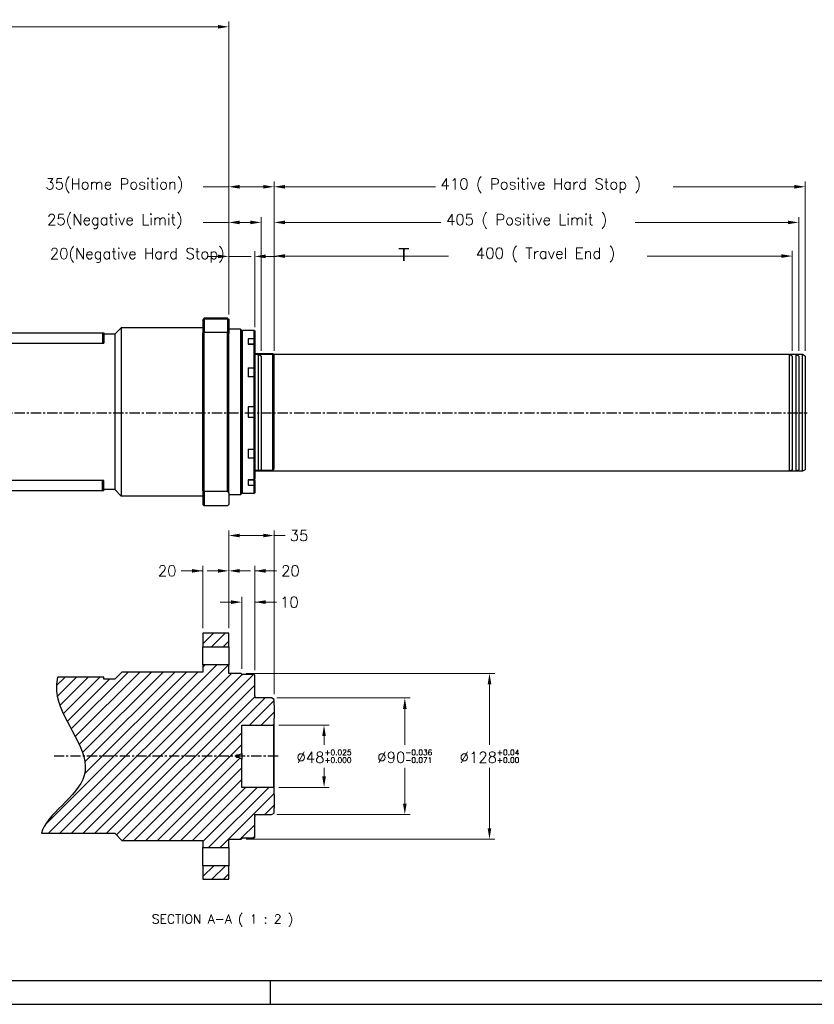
# Model space of a CAD drawing. Extents: x 52767 to 54452, y 14094 to 15292.
# Tile 2 of 8: x 53415 to 54028, y 14104 to 14864. Entities that reach past the tile are written whole.
import ezdxf

# ---------------------------------------------------------------- set-up
doc = ezdxf.new("R2010")
doc.units = 0
doc.header["$LTSCALE"] = 25.4
doc.linetypes.add('CENTER', pattern=[2, 1.25, -0.25, 0.25, -0.25])
doc.linetypes.add('DASHEDBIDOT', pattern=[12.4, 3, -3, 0.2, -3, 0.2, -3])
doc.layers.get('0').update_dxf_attribs({"linetype": 'CONTINUOUS'})
doc.layers.get('Defpoints').update_dxf_attribs({"linetype": 'CONTINUOUS'})
doc.layers.add('ATA-CENTER', color=133, linetype='CENTER')
doc.layers.add('ATA-HATCH', color=252, linetype='CONTINUOUS')
for name, color, linetype, lineweight in [('ATA-DIM', 252, 'CONTINUOUS', 25), ('ATA-SECTION', 3, 'CONTINUOUS', 35), ('ATA-TEXT', 7, 'CONTINUOUS', 25), ('Layer0000', 7, 'CONTINUOUS', 25)]:
    doc.layers.add(name, color=color, linetype=linetype, lineweight=lineweight)
doc.styles.get("Standard").update_dxf_attribs({"font": 'simplex.shx'})
doc.styles.add('주 문자 (ISO)', font='arial.ttf')
doc.dimstyles.new('ata_A1', dxfattribs={"dimtxt": 4.2, "dimasz": 4.2, "dimexe": 2, "dimexo": 2, "dimgap": 2, "dimtad": 0, "dimtih": 1, "dimtoh": 1, "dimdec": 6, "dimdsep": 46, "dimtxsty": 'Standard', "dimcen": 0, "dimclrd": 252, "dimclre": 252, "dimclrt": 4, "dimadec": 6, "dimazin": 2, "dimtfac": 1, "dimtdec": 6, "dimtofl": 0, "dimtmove": 0, "dimatfit": 3, "dimfxl": 0, "dimtolj": 1, "dimtzin": 0, "dimlwd": 0, "dimlwe": 0, "dimarcsym": 0})

# ---------------------------------------------------------------- blocks, each defined once
blk = doc.blocks.new('*D12652')
at = {"layer": 'ATA-DIM', "color": 252, "lineweight": 0}
for p, q in [((53567.71, 14681.25), (53559.31, 14681.25)), ((53576.11, 14636.4), (53576.11, 14685.25)), ((53576.11, 14681.25), (53593.29, 14681.25)), ((53596.11, 14626.74), (53596.11, 14685.25)), ((53604.51, 14681.25), (53612.91, 14681.25))]:
    blk.add_line(p, q, dxfattribs=at)
at = {"layer": 'ATA-DIM', "color": 252}
for points in [[(53567.71, 14679.85), (53567.71, 14682.65), (53576.11, 14681.25)], [(53604.51, 14682.65), (53604.51, 14679.85), (53596.11, 14681.25)]]:
    blk.add_solid(points, dxfattribs=at)
at = {"layer": 'Defpoints', "color": 0}
for p in [(53596.11, 14681.25), (53576.11, 14632.4), (53596.11, 14622.74)]:
    blk.add_point(p, dxfattribs=at)
at = {"layer": 'ATA-DIM', "color": 4, "insert": (53437.92, 14687.64), "char_height": 8.4, "attachment_point": 1}
blk.add_mtext('\\A1;20(Negative Hard Stop)', dxfattribs=at)
blk = doc.blocks.new('*D12659')
at = {"layer": 'ATA-DIM', "color": 252, "lineweight": 0}
for p, q in [((53556.11, 14438.45), (53539.31, 14438.45)), ((53547.71, 14438.45), (53539.31, 14438.45)), ((53556.11, 14394.32), (53556.11, 14442.45)), ((53576.11, 14394.32), (53576.11, 14442.45)), ((53584.51, 14438.45), (53592.91, 14438.45))]:
    blk.add_line(p, q, dxfattribs=at)
at = {"layer": 'ATA-DIM', "color": 252}
for points in [[(53547.71, 14437.05), (53547.71, 14439.85), (53556.11, 14438.45)], [(53584.51, 14439.85), (53584.51, 14437.05), (53576.11, 14438.45)]]:
    blk.add_solid(points, dxfattribs=at)
at = {"layer": 'Defpoints', "color": 0}
for p in [(53576.11, 14438.45), (53556.11, 14390.32), (53576.11, 14390.32)]:
    blk.add_point(p, dxfattribs=at)
at = {"layer": 'ATA-DIM', "color": 4, "insert": (53528.51, 14438.45), "char_height": 8.4, "attachment_point": 5}
blk.add_mtext('20', dxfattribs=at)
blk = doc.blocks.new('*D12651')
at = {"layer": 'ATA-DIM', "color": 252, "lineweight": 0}
for p, q in [((53576.11, 14636.4), (53576.11, 14711.48)), ((53601.11, 14608.25), (53601.11, 14711.48)), ((53576.11, 14707.48), (53556.24, 14707.48)), ((53584.51, 14707.48), (53592.71, 14707.48))]:
    blk.add_line(p, q, dxfattribs=at)
at = {"layer": 'ATA-DIM', "color": 252}
for points in [[(53584.51, 14708.88), (53584.51, 14706.08), (53576.11, 14707.48)], [(53592.71, 14706.08), (53592.71, 14708.88), (53601.11, 14707.48)]]:
    blk.add_solid(points, dxfattribs=at)
at = {"layer": 'Defpoints', "color": 0}
for p in [(53601.11, 14707.48), (53576.11, 14632.4), (53601.11, 14604.25)]:
    blk.add_point(p, dxfattribs=at)
at = {"layer": 'ATA-DIM', "color": 4, "insert": (53435.82, 14713.86), "char_height": 8.4, "attachment_point": 1}
blk.add_mtext('\\A1;25(Negative Limit)', dxfattribs=at)
blk = doc.blocks.new('*D12650')
at = {"layer": 'ATA-DIM', "color": 252, "lineweight": 0}
for p, q in [((53576.11, 14735.01), (53556.24, 14735.01)), ((53576.11, 14636.4), (53576.11, 14739.01)), ((53584.51, 14735.01), (53602.71, 14735.01)), ((53611.11, 14608.25), (53611.11, 14739.01))]:
    blk.add_line(p, q, dxfattribs=at)
at = {"layer": 'ATA-DIM', "color": 252}
for points in [[(53584.51, 14736.41), (53584.51, 14733.61), (53576.11, 14735.01)], [(53602.71, 14733.61), (53602.71, 14736.41), (53611.11, 14735.01)]]:
    blk.add_solid(points, dxfattribs=at)
at = {"layer": 'Defpoints', "color": 0}
for p in [(53611.11, 14735.01), (53576.11, 14632.4), (53611.11, 14604.25)]:
    blk.add_point(p, dxfattribs=at)
at = {"layer": 'ATA-DIM', "color": 4, "insert": (53434.48, 14741.39), "char_height": 8.4, "attachment_point": 1}
blk.add_mtext('\\A1;35(Home Position)', dxfattribs=at)
blk = doc.blocks.new('*D12664')
at = {"layer": 'ATA-DIM', "color": 252, "lineweight": 0}
for p, q in [((53567.71, 14438.45), (53559.31, 14438.45)), ((53576.11, 14394.32), (53576.11, 14442.45)), ((53596.11, 14361.82), (53596.11, 14442.45)), ((53596.11, 14438.45), (53612.91, 14438.45)), ((53604.51, 14438.45), (53612.91, 14438.45))]:
    blk.add_line(p, q, dxfattribs=at)
at = {"layer": 'ATA-DIM', "color": 252}
for points in [[(53567.71, 14437.05), (53567.71, 14439.85), (53576.11, 14438.45)], [(53604.51, 14439.85), (53604.51, 14437.05), (53596.11, 14438.45)]]:
    blk.add_solid(points, dxfattribs=at)
at = {"layer": 'Defpoints', "color": 0}
for p in [(53576.11, 14438.45), (53576.11, 14390.32), (53596.11, 14357.82)]:
    blk.add_point(p, dxfattribs=at)
at = {"layer": 'ATA-DIM', "color": 4, "insert": (53623.71, 14438.45), "char_height": 8.4, "attachment_point": 5}
blk.add_mtext('20', dxfattribs=at)
blk = doc.blocks.new('*D12663')
at = {"layer": 'ATA-DIM', "color": 252, "lineweight": 0}
for p, q in [((53611.11, 14608.25), (53611.11, 14685.52)), ((53619.51, 14681.52), (53745.6, 14681.52)), ((54002.71, 14681.52), (53899.09, 14681.52)), ((54011.11, 14608.25), (54011.11, 14685.52))]:
    blk.add_line(p, q, dxfattribs=at)
at = {"layer": 'ATA-DIM', "color": 252}
for points in [[(53619.51, 14682.92), (53619.51, 14680.12), (53611.11, 14681.52)], [(54002.71, 14680.12), (54002.71, 14682.92), (54011.11, 14681.52)]]:
    blk.add_solid(points, dxfattribs=at)
at = {"layer": 'Defpoints', "color": 0}
for p in [(54011.11, 14681.52), (53611.11, 14604.25), (54011.11, 14604.25)]:
    blk.add_point(p, dxfattribs=at)
at = {"layer": 'ATA-DIM', "color": 4, "insert": (53749.6, 14687.9), "char_height": 8.4, "attachment_point": 1}
blk.add_mtext('\\A1;   400 ( Travel End )', dxfattribs=at)
blk = doc.blocks.new('*D12662')
at = {"layer": 'ATA-DIM', "color": 252, "lineweight": 0}
for p, q in [((53611.11, 14608.25), (53611.11, 14711.48)), ((54016.11, 14608.25), (54016.11, 14711.48)), ((53619.51, 14707.48), (53739.78, 14707.48)), ((54007.71, 14707.48), (53889.91, 14707.48))]:
    blk.add_line(p, q, dxfattribs=at)
at = {"layer": 'ATA-DIM', "color": 252}
for points in [[(53619.51, 14708.88), (53619.51, 14706.08), (53611.11, 14707.48)], [(54007.71, 14706.08), (54007.71, 14708.88), (54016.11, 14707.48)]]:
    blk.add_solid(points, dxfattribs=at)
at = {"layer": 'Defpoints', "color": 0}
for p in [(54016.11, 14707.48), (53611.11, 14604.25), (54016.11, 14604.25)]:
    blk.add_point(p, dxfattribs=at)
at = {"layer": 'ATA-DIM', "color": 4, "insert": (53743.78, 14713.86), "char_height": 8.4, "attachment_point": 1}
blk.add_mtext('\\A1;405 ( Positive Limit )', dxfattribs=at)
blk = doc.blocks.new('*D12661')
at = {"layer": 'ATA-DIM', "color": 252, "lineweight": 0}
for p, q in [((53611.11, 14608.25), (53611.11, 14739.01)), ((53619.51, 14735.01), (53735.61, 14735.01)), ((54012.71, 14735.01), (53919.08, 14735.01)), ((54021.11, 14608.25), (54021.11, 14739.01))]:
    blk.add_line(p, q, dxfattribs=at)
at = {"layer": 'ATA-DIM', "color": 252}
for points in [[(53619.51, 14736.41), (53619.51, 14733.61), (53611.11, 14735.01)], [(54012.71, 14733.61), (54012.71, 14736.41), (54021.11, 14735.01)]]:
    blk.add_solid(points, dxfattribs=at)
at = {"layer": 'Defpoints', "color": 0}
for p in [(54021.11, 14735.01), (53611.11, 14604.25), (54021.11, 14604.25)]:
    blk.add_point(p, dxfattribs=at)
at = {"layer": 'ATA-DIM', "color": 4, "insert": (53739.61, 14741.39), "char_height": 8.4, "attachment_point": 1}
blk.add_mtext('\\A1;410 ( Positive Hard Stop )', dxfattribs=at)
blk = doc.blocks.new('*D12660')
at = {"layer": 'ATA-DIM', "color": 252, "lineweight": 0}
for p, q in [((53577.71, 14414.32), (53569.31, 14414.32)), ((53586.11, 14362.82), (53586.11, 14418.32)), ((53596.11, 14361.82), (53596.11, 14418.32)), ((53596.11, 14414.32), (53612.91, 14414.32)), ((53604.51, 14414.32), (53612.91, 14414.32))]:
    blk.add_line(p, q, dxfattribs=at)
at = {"layer": 'ATA-DIM', "color": 252}
for points in [[(53577.71, 14412.92), (53577.71, 14415.72), (53586.11, 14414.32)], [(53604.51, 14415.72), (53604.51, 14412.92), (53596.11, 14414.32)]]:
    blk.add_solid(points, dxfattribs=at)
at = {"layer": 'Defpoints', "color": 0}
for p in [(53586.11, 14414.32), (53586.11, 14358.82), (53596.11, 14357.82)]:
    blk.add_point(p, dxfattribs=at)
at = {"layer": 'ATA-DIM', "color": 4, "insert": (53622.92, 14414.32), "char_height": 8.4, "attachment_point": 5}
blk.add_mtext('10', dxfattribs=at)
blk = doc.blocks.new('*D12654')
at = {"layer": 'ATA-DIM', "color": 252, "lineweight": 0}
for p, q in [((53613.11, 14340.32), (53716, 14340.32)), ((53712, 14331.92), (53712, 14304.22)), ((53712, 14258.72), (53712, 14286.42)), ((53613.11, 14250.32), (53716, 14250.32))]:
    blk.add_line(p, q, dxfattribs=at)
at = {"layer": 'ATA-DIM', "color": 252}
for points in [[(53713.4, 14331.92), (53710.6, 14331.92), (53712, 14340.32)], [(53710.6, 14258.72), (53713.4, 14258.72), (53712, 14250.32)]]:
    blk.add_solid(points, dxfattribs=at)
at = {"layer": 'Defpoints', "color": 0}
for p in [(53609.11, 14340.32), (53609.11, 14250.32), (53712, 14250.32)]:
    blk.add_point(p, dxfattribs=at)
at = {"layer": 'ATA-DIM', "color": 4, "insert": (53712, 14295.32), "char_height": 8.4, "attachment_point": 5}
blk.add_mtext('%%C90{\\H0.5x;\\S-0.036^ -0.071;}', dxfattribs=at)
blk = doc.blocks.new('*D12653')
at = {"layer": 'ATA-DIM', "color": 252, "lineweight": 0}
for p, q in [((53614.61, 14319.32), (53653.63, 14319.32)), ((53649.63, 14310.92), (53649.63, 14304.22)), ((53649.63, 14279.72), (53649.63, 14286.42)), ((53614.61, 14271.32), (53653.63, 14271.32))]:
    blk.add_line(p, q, dxfattribs=at)
at = {"layer": 'ATA-DIM', "color": 252}
for points in [[(53651.03, 14310.92), (53648.23, 14310.92), (53649.63, 14319.32)], [(53648.23, 14279.72), (53651.03, 14279.72), (53649.63, 14271.32)]]:
    blk.add_solid(points, dxfattribs=at)
at = {"layer": 'Defpoints', "color": 0}
for p in [(53610.61, 14319.32), (53610.61, 14271.32), (53649.63, 14271.32)]:
    blk.add_point(p, dxfattribs=at)
at = {"layer": 'ATA-DIM', "color": 4, "insert": (53649.63, 14295.32), "char_height": 8.4, "attachment_point": 5}
blk.add_mtext('%%C48{\\H0.5x;\\S+0.025^ +0.000;}', dxfattribs=at)
blk = doc.blocks.new('*D12656')
at = {"layer": 'ATA-DIM', "color": 252, "lineweight": 0}
for p, q in [((53576.11, 14394.32), (53576.11, 14469.73)), ((53611.11, 14343.16), (53611.11, 14469.73)), ((53602.71, 14465.73), (53584.51, 14465.73)), ((53611.11, 14465.73), (53619.51, 14465.73))]:
    blk.add_line(p, q, dxfattribs=at)
at = {"layer": 'ATA-DIM', "color": 252}
for points in [[(53584.51, 14467.13), (53584.51, 14464.33), (53576.11, 14465.73)], [(53602.71, 14464.33), (53602.71, 14467.13), (53611.11, 14465.73)]]:
    blk.add_solid(points, dxfattribs=at)
at = {"layer": 'Defpoints', "color": 0}
for p in [(53576.11, 14465.73), (53576.11, 14390.32), (53611.11, 14339.16)]:
    blk.add_point(p, dxfattribs=at)
at = {"layer": 'ATA-DIM', "color": 4, "insert": (53630.31, 14465.73), "char_height": 8.4, "attachment_point": 5}
blk.add_mtext('35', dxfattribs=at)
blk = doc.blocks.new('*D12655')
at = {"layer": 'ATA-DIM', "color": 252, "lineweight": 0}
for p, q in [((53589.61, 14359.32), (53781.37, 14359.32)), ((53777.37, 14350.92), (53777.37, 14304.22)), ((53777.37, 14239.72), (53777.37, 14286.42)), ((53589.61, 14231.32), (53781.37, 14231.32))]:
    blk.add_line(p, q, dxfattribs=at)
at = {"layer": 'ATA-DIM', "color": 252}
for points in [[(53778.77, 14350.92), (53775.97, 14350.92), (53777.37, 14359.32)], [(53775.97, 14239.72), (53778.77, 14239.72), (53777.37, 14231.32)]]:
    blk.add_solid(points, dxfattribs=at)
at = {"layer": 'Defpoints', "color": 0}
for p in [(53585.61, 14359.32), (53585.61, 14231.32), (53777.37, 14231.32)]:
    blk.add_point(p, dxfattribs=at)
at = {"layer": 'ATA-DIM', "color": 4, "insert": (53777.37, 14295.32), "char_height": 8.4, "attachment_point": 5}
blk.add_mtext('%%C128{\\H0.5x;\\S+0.04^ +0.00;}', dxfattribs=at)
blk = doc.blocks.new('P035-P070-400')
at = {"layer": 'Layer0000', "color": 7, "linetype": 'Continuous', "lineweight": 25}
for p, q in [((52620.07, 14954.61), (52620.36, 14954.9)), ((52620.36, 14954.9), (52620.36, 14943.79)), ((52638.36, 14954.9), (52620.36, 14954.9)), ((52638.36, 14954.9), (52638.36, 14943.79)), ((52639.36, 14953.9), (52639.36, 14943.42)), ((52556.36, 14947.4), (52551.36, 14942.4)), ((52556.36, 14947.4), (52556.36, 14882.4)), ((52619.36, 14947.4), (52556.36, 14947.4)), ((52619.36, 14952.9), (52619.36, 14943.42)), ((52648.36, 14946.4), (52639.36, 14946.4)), ((52648.36, 14946.4), (52648.36, 14882.4)), ((52648.36, 14946.4), (52649.36, 14945.4)), ((52073.86, 14943.4), (52541.86, 14943.4)), ((52541.86, 14943.4), (52542.86, 14943.4)), ((52541.86, 14943.4), (52541.86, 14935.4)), ((52542.86, 14943.4), (52542.86, 14935.47)), ((52551.36, 14942.4), (52542.86, 14942.4)), ((52551.36, 14942.4), (52551.36, 14882.4)), ((52619.36, 14821.38), (52619.36, 14943.42)), ((52620.36, 14821.01), (52620.36, 14943.79)), ((52638.36, 14943.79), (52620.36, 14943.79)), ((52638.36, 14821.01), (52638.36, 14943.79)), ((52639.36, 14819.85), (52639.36, 14943.42)), ((52649.36, 14945.4), (52649.36, 14882.4)), ((52649.86, 14945.4), (52649.36, 14944.9)), ((52649.86, 14882.4), (52649.86, 14945.4)), ((52658.86, 14945.4), (52649.86, 14945.4)), ((52654.36, 14938.85), (52654.36, 14934.85)), ((52658.86, 14938.85), (52654.36, 14938.85)), ((52658.86, 14938.85), (52658.86, 14945.4)), ((52658.86, 14945.4), (52659.36, 14944.9)), ((52658.86, 14935.06), (52658.86, 14938.85)), ((52659.36, 14944.9), (52659.36, 14938.64)), ((52659.36, 14938.64), (52659.36, 14935.31)), ((52073.86, 14935.4), (52541.86, 14935.4)), ((52541.86, 14935.4), (52542.74, 14935.4)), ((52542.74, 14935.4), (52542.86, 14935.4)), ((52542.86, 14935.47), (52542.86, 14935.4)), ((52654.36, 14934.85), (52658.86, 14934.85)), ((52658.86, 14934.85), (52658.86, 14935.06)), ((52658.86, 14886.4), (52658.86, 14934.85)), ((52659.36, 14934.14), (52659.36, 14935.31)), ((52659.36, 14934.14), (52659.36, 14886.9)), ((52659.36, 14927.4), (52673.36, 14927.4)), ((52673.36, 14837.4), (52673.36, 14927.4)), ((52673.36, 14927.4), (52674.36, 14926.4)), ((52674.36, 14838.4), (52674.36, 14926.4)), ((52654.36, 14886.4), (52654.36, 14882.4)), ((52658.86, 14886.4), (52654.36, 14886.4)), ((52659.36, 14886.9), (52658.86, 14886.4)), ((52658.86, 14878.4), (52658.86, 14886.4)), ((52659.36, 14877.9), (52659.36, 14886.9)), ((52551.36, 14882.4), (52551.36, 14822.4)), ((52556.36, 14882.4), (52556.36, 14817.4)), ((52648.36, 14882.4), (52648.36, 14818.4)), ((52649.36, 14882.4), (52649.36, 14819.4)), ((52649.86, 14819.4), (52649.86, 14882.4)), ((52654.36, 14882.4), (52654.36, 14878.4)), ((52654.36, 14878.4), (52658.86, 14878.4)), ((52658.86, 14829.95), (52658.86, 14878.4)), ((52658.86, 14878.4), (52659.36, 14877.9)), ((52659.36, 14877.9), (52659.36, 14830.67)), ((52659.36, 14837.4), (52673.36, 14837.4)), ((52674.36, 14838.4), (52673.36, 14837.4)), ((52541.86, 14829.4), (52073.86, 14829.4)), ((52542.74, 14829.4), (52541.86, 14829.4)), ((52541.86, 14821.4), (52541.86, 14829.4)), ((52542.86, 14829.4), (52542.74, 14829.4)), ((52542.86, 14829.34), (52542.86, 14829.4)), ((52542.86, 14821.4), (52542.86, 14829.34)), ((52654.36, 14829.95), (52654.36, 14825.95)), ((52658.86, 14829.95), (52654.36, 14829.95)), ((52654.36, 14825.95), (52658.86, 14825.95)), ((52658.86, 14829.74), (52658.86, 14829.95)), ((52658.86, 14825.95), (52658.86, 14829.74)), ((52658.86, 14819.4), (52658.86, 14825.95)), ((52659.36, 14829.49), (52659.36, 14830.67)), ((52659.36, 14829.49), (52659.36, 14826.17)), ((52659.36, 14826.17), (52659.36, 14819.9)), ((52541.86, 14821.4), (52073.86, 14821.4)), ((52542.86, 14821.4), (52541.86, 14821.4)), ((52551.36, 14822.4), (52542.86, 14822.4)), ((52556.36, 14817.4), (52551.36, 14822.4)), ((52573.86, 14817.4), (52556.36, 14817.4)), ((52619.36, 14817.4), (52578.86, 14817.4)), ((52619.36, 14821.38), (52619.36, 14810.9)), ((52620.36, 14821.01), (52620.36, 14809.9)), ((52638.36, 14821.01), (52620.36, 14821.01)), ((52639.36, 14819.85), (52639.36, 14810.9)), ((52648.36, 14818.4), (52639.36, 14818.4)), ((52648.36, 14818.4), (52649.36, 14819.4)), ((52649.86, 14819.4), (52649.36, 14819.9)), ((52658.86, 14819.4), (52649.86, 14819.4)), ((52658.86, 14819.4), (52659.36, 14819.9)), ((52638.36, 14809.9), (52620.36, 14809.9)), ((52638.36, 14809.9), (52639.36, 14810.9))]:
    blk.add_line(p, q, dxfattribs=at)
at = {"layer": 'Layer0000', "color": 251, "linetype": 'DASHEDBIDOT', "lineweight": 18}
for p, q in [((52654.36, 14935.06), (52658.86, 14935.06)), ((52659.36, 14935.31), (52658.86, 14935.06)), ((52658.86, 14829.74), (52654.36, 14829.74)), ((52658.86, 14829.74), (52659.36, 14829.49))]:
    blk.add_line(p, q, dxfattribs=at)
at = {"layer": 'Layer0000', "color": 7, "linetype": 'Continuous', "lineweight": 25}
for centre, radius, start, end in [((51901.04, 15251.56), 777.93, 337.42347, 337.5595), ((53563.37, 15879.24), 1307.69, 224.97917, 225.04112), ((52654.18, 14850.73), 99.02, 109.97337, 110.59014), ((52546.18, 14692.21), 267.94, 69.64875, 69.87664), ((52627.33, 14864.28), 80.96, 66.69399, 67.07871), ((52280.19, 14668.72), 462.84, 34.99229, 35.10006), ((52386.32, 15021.5), 333.12, 324.89997, 325.04981), ((52617.86, 14922.96), 105.32, 292.91053, 293.20611), ((52576.41, 14747.3), 70.15, 90.04396, 92.08797), ((52576.4, 14754.19), 63.26, 87.76943, 90.03553), ((52649.82, 14902.05), 86.22, 249.31625, 250.02472), ((52710.86, 14882.4), 95, 220.25661, 221.18115), ((50955.38, 13145.59), 2354.16, 44.98848, 45.02289)]:
    blk.add_arc(centre, radius, start, end, dxfattribs=at)
blk = doc.blocks.new('*D12665')
at = {"layer": 'ATA-DIM', "color": 252, "lineweight": 0}
for p, q in [((52820.11, 14786.9), (52820.11, 14862.51)), ((53576.11, 14636.4), (53576.11, 14862.51)), ((52828.51, 14858.51), (53157.19, 14858.51)), ((53567.71, 14858.51), (53239.03, 14858.51))]:
    blk.add_line(p, q, dxfattribs=at)
at = {"layer": 'ATA-DIM', "color": 252}
for points in [[(52828.51, 14859.91), (52828.51, 14857.11), (52820.11, 14858.51)], [(53567.71, 14857.11), (53567.71, 14859.91), (53576.11, 14858.51)]]:
    blk.add_solid(points, dxfattribs=at)
at = {"layer": 'Defpoints', "color": 0}
for p in [(53576.11, 14858.51), (52820.11, 14782.9), (53576.11, 14632.4)]:
    blk.add_point(p, dxfattribs=at)
at = {"layer": 'ATA-DIM', "color": 4, "insert": (53198.11, 14858.51), "char_height": 8.4, "attachment_point": 5}
blk.add_mtext('\\A1;756(T+356)', dxfattribs=at)
blk = doc.blocks.new('ata-Border-A1-002')
blk.add_line((834, 9), (7, 9))
at = {"color": 253, "ltscale": 0.5}
for p, q in [((420.5, 9), (420.5, 0)), ((0, 0), (841, 0))]:
    blk.add_line(p, q, dxfattribs=at)

msp = doc.modelspace()

# ---------------------------------------------------------------- hatches: boundary and pattern name
at = {"layer": 'ATA-HATCH'}
h = msp.add_hatch(dxfattribs=at)
h.set_pattern_fill('ANSI31', color=256, scale=2)
h.set_pattern_definition([(45, (51199.4335, 10507.7455), (-4.490128, 4.490128), [])])
edge = h.paths.add_edge_path()
edge.add_spline(control_points=[(53443.9252788, 14356.4427327), (53442.8927829, 14351.6487017), (53442.0114395, 14326.7675813), (53489.1557046, 14280.604869), (53434.5781881, 14250.0575588), (53431.5096212, 14235.8178327)], knot_values=[27.8880420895, 27.8880420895, 27.8880420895, 27.8880420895, 35.7755741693, 68.202521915, 95.9084680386, 95.9084680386, 95.9084680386, 95.9084680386], degree=3, periodic=0)
edge.add_line((53431.5096212, 14235.8178327), (53488.1090907, 14235.8178327))
edge.add_line((53488.1090907, 14235.8178327), (53493.6090907, 14230.3178327))
edge.add_line((53493.6090907, 14230.3178327), (53556.1090907, 14230.3178327))
edge.add_line((53556.1090907, 14230.3178327), (53556.1090907, 14224.8178327))
edge.add_line((53556.1090907, 14224.8178327), (53576.1090907, 14224.8178327))
edge.add_line((53576.1090907, 14224.8178327), (53576.1090907, 14231.3178327))
edge.add_line((53576.1090907, 14231.3178327), (53585.6090907, 14231.3178327))
edge.add_line((53585.6090907, 14231.3178327), (53586.1090907, 14231.8178327))
edge.add_line((53586.1090907, 14231.8178327), (53586.1090907, 14232.8178327))
edge.add_line((53586.1090907, 14232.8178327), (53586.6090907, 14232.3178327))
edge.add_line((53586.6090907, 14232.3178327), (53595.6090907, 14232.3178327))
edge.add_line((53595.6090907, 14232.3178327), (53596.1090907, 14232.8178327))
edge.add_line((53596.1090907, 14232.8178327), (53596.1090907, 14248.5678327))
edge.add_line((53596.1090907, 14248.5678327), (53596.1090907, 14249.3174537))
edge.add_line((53596.1090907, 14249.3174537), (53596.1090907, 14250.1178327))
edge.add_line((53596.1090907, 14250.1178327), (53596.1090907, 14250.3178327))
edge.add_line((53596.1090907, 14250.3178327), (53609.1090907, 14250.3178327))
edge.add_line((53609.1090907, 14250.3178327), (53611.1090907, 14251.4725332))
edge.add_line((53611.1090907, 14251.4725332), (53611.1090907, 14255.7648327))
edge.add_line((53611.1090907, 14255.7648327), (53611.1090907, 14265.8708327))
edge.add_line((53611.1090907, 14265.8708327), (53611.1090907, 14270.8178327))
edge.add_line((53611.1090907, 14270.8178327), (53610.6090907, 14271.3178327))
edge.add_line((53610.6090907, 14271.3178327), (53586.1090907, 14271.3178327))
edge.add_line((53586.1090907, 14271.3178327), (53586.1090907, 14293.0678327))
edge.add_line((53586.1090907, 14293.0678327), (53583.9440272, 14294.3178327))
edge.add_line((53583.9440272, 14294.3178327), (53582.1090907, 14294.3178327))
edge.add_line((53582.1090907, 14294.3178327), (53581.5082301, 14295.3178327))
edge.add_line((53581.5082301, 14295.3178327), (53582.1090907, 14296.3178327))
edge.add_line((53582.1090907, 14296.3178327), (53583.9440272, 14296.3178327))
edge.add_line((53583.9440272, 14296.3178327), (53586.1090907, 14297.5678327))
edge.add_line((53586.1090907, 14297.5678327), (53586.1090907, 14319.3178327))
edge.add_line((53586.1090907, 14319.3178327), (53610.6090907, 14319.3178327))
edge.add_line((53610.6090907, 14319.3178327), (53611.1090907, 14319.8178327))
edge.add_line((53611.1090907, 14319.8178327), (53611.1090907, 14324.7648327))
edge.add_line((53611.1090907, 14324.7648327), (53611.1090907, 14334.8708327))
edge.add_line((53611.1090907, 14334.8708327), (53611.1090907, 14339.1631322))
edge.add_line((53611.1090907, 14339.1631322), (53609.1090907, 14340.3178327))
edge.add_line((53609.1090907, 14340.3178327), (53596.1090907, 14340.3178327))
edge.add_line((53596.1090907, 14340.3178327), (53596.1090907, 14340.5178327))
edge.add_line((53596.1090907, 14340.5178327), (53596.1090907, 14341.3182117))
edge.add_line((53596.1090907, 14341.3182117), (53596.1090907, 14342.0678327))
edge.add_line((53596.1090907, 14342.0678327), (53596.1090907, 14357.8178327))
edge.add_line((53596.1090907, 14357.8178327), (53595.6090907, 14358.3178327))
edge.add_line((53595.6090907, 14358.3178327), (53586.6090907, 14358.3178327))
edge.add_line((53586.6090907, 14358.3178327), (53586.1090907, 14357.8178327))
edge.add_line((53586.1090907, 14357.8178327), (53586.1090907, 14358.8178327))
edge.add_line((53586.1090907, 14358.8178327), (53585.6090907, 14359.3178327))
edge.add_line((53585.6090907, 14359.3178327), (53576.1090907, 14359.3178327))
edge.add_line((53576.1090907, 14359.3178327), (53576.1090907, 14365.8178327))
edge.add_line((53576.1090907, 14365.8178327), (53556.1090907, 14365.8178327))
edge.add_line((53556.1090907, 14365.8178327), (53556.1090907, 14360.3178327))
edge.add_line((53556.1090907, 14360.3178327), (53493.6090907, 14360.3178327))
edge.add_line((53493.6090907, 14360.3178327), (53488.1090907, 14354.8178327))
edge.add_line((53488.1090907, 14354.8178327), (53479.6291221, 14354.8178327))
edge.add_line((53479.6291221, 14354.8178327), (53479.6291221, 14356.4427327))
edge.add_line((53479.6291221, 14356.4427327), (53443.9252788, 14356.4427327))
h.paths.add_polyline_path([(53576.1090907, 14379.8178327), (53576.1090907, 14390.3178327), (53556.1090907, 14390.3178327), (53556.1090907, 14379.8178327)])
h.paths.add_polyline_path([(53556.1090907, 14210.8178327), (53556.1090907, 14200.3178327), (53576.1090907, 14200.3178327), (53576.1090907, 14210.8178327)])

# ---------------------------------------------------------------- linework, layer by layer
for p, q in [((53575.6090907, 14632.9031596), (53556.6090907, 14632.9031596)), ((53575.6090907, 14621.7933053), (53575.6090907, 14632.9031596)), ((53576.1090907, 14632.4031596), (53575.6090907, 14632.9031596)), ((53576.1090907, 14632.4031596), (53576.1090907, 14621.6097768)), ((53575.6090907, 14621.7933053), (53575.6090907, 14499.0130138)), ((53576.1090907, 14499.1965423), (53576.1090907, 14621.6097768)), ((53595.6090907, 14595.303705), (53595.6090907, 14623.2760472)), ((53596.1090907, 14622.7409491), (53596.1090907, 14595.4691686)), ((53609.1090907, 14605.4031596), (53596.1090907, 14605.4031596)), ((53591.1090907, 14595.303705), (53595.6090907, 14595.303705)), ((53591.1090907, 14595.303705), (53591.1090907, 14588.3755018)), ((53595.6090907, 14595.303705), (53595.6090907, 14593.1172612)), ((53595.6090907, 14593.1172612), (53595.6090907, 14588.3755018)), ((53596.1090907, 14593.5502739), (53596.1090907, 14595.4691686)), ((53596.1090907, 14587.67494), (53596.1090907, 14593.5502739)), ((53595.6090907, 14588.3755018), (53591.1090907, 14588.3755018)), ((53595.6090907, 14532.4308173), (53595.6090907, 14588.3755018)), ((53596.1090907, 14587.67494), (53596.1090907, 14533.1313791)), ((53591.1090907, 14532.4308173), (53595.6090907, 14532.4308173)), ((53591.1090907, 14532.4308173), (53591.1090907, 14525.5026141)), ((53595.6090907, 14532.4308173), (53595.6090907, 14527.6890579)), ((53596.1090907, 14527.2560452), (53596.1090907, 14533.1313791)), ((53595.6090907, 14525.5026141), (53591.1090907, 14525.5026141)), ((53595.6090907, 14527.6890579), (53595.6090907, 14525.5026141)), ((53596.1090907, 14525.3371505), (53596.1090907, 14527.2560452)), ((53609.1090907, 14515.4031596), (53596.1090907, 14515.4031596)), ((53556.1090907, 14390.3178327), (53556.1090907, 14379.8178327)), ((53576.1090907, 14390.3178327), (53556.1090907, 14390.3178327)), ((53576.1090907, 14379.8178327), (53576.1090907, 14390.3178327)), ((53556.1090907, 14365.8178327), (53556.1090907, 14379.8178327)), ((53556.1090907, 14379.8178327), (53576.1090907, 14379.8178327)), ((53576.1090907, 14379.8178327), (53576.1090907, 14365.8178327)), ((53556.1090907, 14365.8178327), (53556.1090907, 14360.3178327)), ((53576.1090907, 14365.8178327), (53556.1090907, 14365.8178327)), ((53576.1090907, 14359.3178327), (53576.1090907, 14365.8178327)), ((53479.6291221, 14356.4427327), (53443.9252788, 14356.4427327)), ((53479.6291221, 14354.8178327), (53479.6291221, 14356.4427327)), ((53488.1090907, 14354.8178327), (53479.6291221, 14354.8178327)), ((53493.6090907, 14360.3178327), (53488.1090907, 14354.8178327)), ((53556.1090907, 14360.3178327), (53493.6090907, 14360.3178327)), ((53585.6090907, 14359.3178327), (53576.1090907, 14359.3178327)), ((53586.1090907, 14358.8178327), (53585.6090907, 14359.3178327)), ((53586.1090907, 14357.8178327), (53586.1090907, 14358.8178327)), ((53586.6090907, 14358.3178327), (53586.1090907, 14357.8178327)), ((53595.6090907, 14358.3178327), (53586.6090907, 14358.3178327)), ((53596.1090907, 14357.8178327), (53595.6090907, 14358.3178327)), ((53596.1090907, 14342.0678327), (53596.1090907, 14357.8178327)), ((53596.1090907, 14342.0678327), (53596.1090907, 14341.3182117)), ((53596.1090907, 14340.5178327), (53596.1090907, 14341.3182117)), ((53596.1090907, 14340.3178327), (53596.1090907, 14340.5178327)), ((53609.1090907, 14340.3178327), (53596.1090907, 14340.3178327)), ((53611.1090907, 14339.1631322), (53609.1090907, 14340.3178327)), ((53611.1090907, 14334.8708327), (53611.1090907, 14339.1631322)), ((53611.1090907, 14334.8708327), (53611.1090907, 14324.7648327)), ((53611.1090907, 14319.8178327), (53611.1090907, 14324.7648327)), ((53586.1090907, 14319.3178327), (53610.6090907, 14319.3178327)), ((53586.1090907, 14297.5678327), (53586.1090907, 14319.3178327)), ((53610.6090907, 14319.3178327), (53611.1090907, 14319.8178327)), ((53610.6090907, 14319.3178327), (53610.6090907, 14271.3178327)), ((53611.1090907, 14270.8178327), (53611.1090907, 14319.8178327)), ((53581.5082301, 14295.3178327), (53582.1090907, 14296.3178327)), ((53582.1090907, 14294.3178327), (53581.5082301, 14295.3178327)), ((53582.1090907, 14294.3178327), (53582.1090907, 14296.3178327)), ((53582.1090907, 14296.3178327), (53583.9440272, 14296.3178327)), ((53583.9440272, 14294.3178327), (53582.1090907, 14294.3178327)), ((53583.9440272, 14296.3178327), (53586.1090907, 14297.5678327)), ((53583.9440272, 14294.3178327), (53583.9440272, 14296.3178327)), ((53586.1090907, 14293.0678327), (53583.9440272, 14294.3178327)), ((53586.1090907, 14297.5678327), (53586.1090907, 14293.0678327)), ((53586.1090907, 14271.3178327), (53586.1090907, 14293.0678327)), ((53610.6090907, 14271.3178327), (53586.1090907, 14271.3178327)), ((53611.1090907, 14270.8178327), (53610.6090907, 14271.3178327)), ((53611.1090907, 14265.8708327), (53611.1090907, 14270.8178327)), ((53611.1090907, 14265.8708327), (53611.1090907, 14255.7648327)), ((53611.1090907, 14251.4725332), (53611.1090907, 14255.7648327)), ((53596.1090907, 14250.1178327), (53596.1090907, 14250.3178327)), ((53596.1090907, 14250.3178327), (53609.1090907, 14250.3178327)), ((53596.1090907, 14249.3174537), (53596.1090907, 14250.1178327)), ((53596.1090907, 14249.3174537), (53596.1090907, 14248.5678327)), ((53596.1090907, 14232.8178327), (53596.1090907, 14248.5678327)), ((53609.1090907, 14250.3178327), (53611.1090907, 14251.4725332)), ((53431.5096212, 14235.8178327), (53488.1090907, 14235.8178327)), ((53488.1090907, 14235.8178327), (53493.6090907, 14230.3178327)), ((53576.1090907, 14231.3178327), (53585.6090907, 14231.3178327)), ((53576.1090907, 14224.8178327), (53576.1090907, 14231.3178327)), ((53585.6090907, 14231.3178327), (53586.1090907, 14231.8178327)), ((53586.1090907, 14232.8178327), (53586.6090907, 14232.3178327)), ((53586.1090907, 14231.8178327), (53586.1090907, 14232.8178327)), ((53586.6090907, 14232.3178327), (53595.6090907, 14232.3178327)), ((53595.6090907, 14232.3178327), (53596.1090907, 14232.8178327)), ((53493.6090907, 14230.3178327), (53556.1090907, 14230.3178327)), ((53556.1090907, 14230.3178327), (53556.1090907, 14224.8178327)), ((53556.1090907, 14224.8178327), (53576.1090907, 14224.8178327)), ((53556.1090907, 14210.8178327), (53556.1090907, 14224.8178327)), ((53576.1090907, 14224.8178327), (53576.1090907, 14210.8178327)), ((53556.1090907, 14210.8178327), (53556.1090907, 14200.3178327)), ((53576.1090907, 14210.8178327), (53556.1090907, 14210.8178327)), ((53576.1090907, 14200.3178327), (53576.1090907, 14210.8178327)), ((53556.1090907, 14200.3178327), (53576.1090907, 14200.3178327))]:
    msp.add_line(p, q)
at = {"color": 251}
for p, q in [((54019.1090907, 14605.4031596), (53596.1090907, 14605.4031596)), ((53599.1090907, 14515.4031596), (53599.1090907, 14605.4031596)), ((53601.1090907, 14604.248459), (53599.1090907, 14605.4031596)), ((53601.1090907, 14604.248459), (53601.1090907, 14516.5578601)), ((54009.1090907, 14515.4031596), (54009.1090907, 14605.4031596)), ((54011.1090907, 14604.248459), (54009.1090907, 14605.4031596)), ((54011.1090907, 14604.248459), (54011.1090907, 14516.5578601)), ((54014.1090907, 14515.4031596), (54014.1090907, 14605.4031596)), ((54016.1090907, 14604.248459), (54014.1090907, 14605.4031596)), ((54016.1090907, 14604.248459), (54016.1090907, 14516.5578601)), ((54019.1090907, 14515.4031596), (54019.1090907, 14605.4031596)), ((54021.1090907, 14604.248459), (54019.1090907, 14605.4031596)), ((54021.1090907, 14604.248459), (54021.1090907, 14516.5578601)), ((54019.1090907, 14515.4031596), (53596.1090907, 14515.4031596)), ((53601.1090907, 14516.5578601), (53599.1090907, 14515.4031596)), ((54011.1090907, 14516.5578601), (54009.1090907, 14515.4031596)), ((54016.1090907, 14516.5578601), (54014.1090907, 14515.4031596)), ((54021.1090907, 14516.5578601), (54019.1090907, 14515.4031596))]:
    msp.add_line(p, q, dxfattribs=at)
for points in [[(53595.6090907, 14595.303705), (53595.7760145, 14595.3593247), (53595.9426857, 14595.4144828), (53596.1090907, 14595.4691686)], [(53596.1090907, 14587.67494), (53595.9426857, 14587.9084762), (53595.7760145, 14588.142001), (53595.6090907, 14588.3755018)], [(53595.6090907, 14532.4308173), (53595.7760145, 14532.6643181), (53595.9426857, 14532.8978429), (53596.1090907, 14533.1313791)], [(53596.1090907, 14525.3371505), (53595.9426857, 14525.3918363), (53595.7760145, 14525.4469944), (53595.6090907, 14525.5026141)]]:
    msp.add_open_spline(points, degree=3)
msp.add_open_spline([(53443.9252788, 14356.4427327), (53442.8927829, 14351.6487017), (53442.0114395, 14326.7675813), (53489.1557046, 14280.604869), (53434.5781881, 14250.0575588), (53431.5096212, 14235.8178327)], degree=3, knots=[27.8880420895, 27.8880420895, 27.8880420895, 27.8880420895, 35.7755741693, 68.202521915, 95.9084680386, 95.9084680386, 95.9084680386, 95.9084680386])
at = {"layer": 'ATA-CENTER', "ltscale": 0.25}
for p, q in [((52813.6816896, 14560.4031596), (54022.645794, 14560.4031596)), ((53614.1090907, 14295.3178327), (53441.3421349, 14295.3178327))]:
    msp.add_line(p, q, dxfattribs=at)

# ---------------------------------------------------------------- block references
at = {"xscale": 2, "yscale": 2, "zscale": 2}
msp.add_blockref('ata-Border-A1-002', (52767.0214475, 14103.7975489), dxfattribs=at)
msp.add_blockref('P035-P070-400', (936.7491121, -321.2334614))

# ---------------------------------------------------------------- texts
at = {"layer": 'ATA-SECTION', "insert": (53707.0020115, 14677.7560858), "char_height": 10, "attachment_point": 7, "style": '주 문자 (ISO)'}
msp.add_mtext('T', dxfattribs=at)
at = {"layer": 'ATA-TEXT', "color": 7, "insert": (53516.6428541, 14163.8213889), "char_height": 6.999999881, "attachment_point": 7}
msp.add_mtext('SECTION A-A ( 1 : 2 )', dxfattribs=at)

# ---------------------------------------------------------------- dimensions: what is measured, and where the dimension line sits
at = {"layer": 'ATA-DIM'}
dim = msp.add_linear_dim(base=(53576.1090907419, 14858.5052515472), p1=(52820.1090907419, 14782.9031595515), p2=(53576.1090907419, 14632.4031595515), text='<>(T+356)', dimstyle='ata_A1', override={"dimscale": 2, "dimtxt": 4.2, "dimtxsty": 'Standard', "dimtfac": 0.571429, "dimtdec": 2, "dimtfill": 0}, dxfattribs=at)
dim.commit()
dim.dimension.update_dxf_attribs({"geometry": '*D12665', "text_midpoint": (53198.1090907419, 14858.5052515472)})
for base, p1, p2, angle, text, override, picture, middle in [((53611.1090907, 14735.0053306), (53576.1090907, 14632.4031596), (53611.1090907, 14604.248459), 180, '<>(Home Position)', {"dimscale": 2, "dimtxt": 4.2, "dimtxsty": 'Standard', "dimtfac": 0.571429, "dimtdec": 2}, '*D12650', (53493.3590907, 14735.0053306)), ((54021.1090907, 14735.0053306), (53611.1090907, 14604.248459), (54021.1090907, 14604.248459), 180, '<> ( Positive Hard Stop )', {"dimscale": 2, "dimtfac": 0.571429, "dimtdec": 2}, '*D12661', (53827.3438872, 14735.0053306)), ((53601.1090907, 14707.4760527), (53576.1090907, 14632.4031596), (53601.1090907, 14604.248459), 180, '<>(Negative Limit)', {"dimscale": 2, "dimtxt": 4.2, "dimtxsty": 'Standard', "dimtfac": 0.571429, "dimtdec": 2}, '*D12651', (53494.0310907, 14707.4760527)), ((54016.1090907, 14707.4760527), (53611.1090907, 14604.248459), (54016.1090907, 14604.248459), 180, '<> ( Positive Limit )', {"dimscale": 2, "dimtfac": 0.571429, "dimtdec": 2}, '*D12662', (53814.8438872, 14707.4760527)), ((53596.1090907, 14681.2511016), (53576.1090907, 14632.4031596), (53596.1090907, 14622.7409491), 180, '<>(Negative Hard Stop)', {"dimscale": 2, "dimtxt": 4.2, "dimtxsty": 'Standard', "dimtfac": 0.571429, "dimtdec": 2}, '*D12652', (53513.602261, 14681.2511016)), ((54011.1090907, 14681.5170486), (53611.1090907, 14604.248459), (54011.1090907, 14604.248459), 180, '   <> ( Travel End )', {"dimscale": 2, "dimpost": '', "dimtol": 0, "dimlim": 0, "dimtp": 0, "dimtm": 0, "dimtfac": 0.571429, "dimtdec": 2, "dimtolj": 1, "dimtzin": 0}, '*D12663', (53822.3438872, 14681.5170486)), ((53777.369724, 14231.3178327), (53585.6090907, 14359.3178327), (53585.6090907, 14231.3178327), 89.9999999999, '%%C<>{\\H0.5x;\\S+0.04^ +0.00;}', {"dimscale": 2, "dimtp": 0.1, "dimtm": 0.1, "dimtfac": 0.71, "dimtdec": 2, "dimtolj": 0, "dimtzin": 8}, '*D12655', (53777.369724, 14295.3178327)), ((53711.9999494, 14250.3178327), (53609.1090907, 14340.3178327), (53609.1090907, 14250.3178327), 89.9999999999, '%%C<>{\\H0.5x;\\S-0.036^ -0.071;}', {"dimscale": 2, "dimtp": 0.1, "dimtm": 0.1, "dimtfac": 0.71, "dimtdec": 2, "dimtolj": 0, "dimtzin": 8}, '*D12654', (53711.9999494, 14295.3178327)), ((53649.630048, 14271.3178327), (53610.6090907, 14319.3178327), (53610.6090907, 14271.3178327), 90, '%%C<>{\\H0.5x;\\S+0.025^ +0.000;}', {"dimscale": 2, "dimtp": 0.1, "dimtm": 0.1, "dimtfac": 0.71, "dimtdec": 2, "dimtolj": 0, "dimtzin": 8}, '*D12653', (53649.630048, 14295.3178327))]:
    dim = msp.add_linear_dim(base=base, p1=p1, p2=p2, angle=angle, text=text, dimstyle='ata_A1', override=override, dxfattribs=at)
    dim.commit()
    dim.dimension.update_dxf_attribs({"geometry": picture, "text_midpoint": middle, "dimtype": 160})
for base, p1, p2, picture, middle in [((53576.1090907, 14465.7313166), (53611.1090907, 14339.1631322), (53576.1090907, 14390.3178327), '*D12656', (53630.3130907, 14465.7313166)), ((53576.1090907, 14438.4495351), (53556.1090907, 14390.3178327), (53576.1090907, 14390.3178327), '*D12659', (53528.5050907, 14438.4495351)), ((53576.1090907, 14438.4495351), (53596.1090907, 14357.8178327), (53576.1090907, 14390.3178327), '*D12664', (53623.7130907, 14438.4495351)), ((53586.1090907, 14414.3178347), (53596.1090907, 14357.8178327), (53586.1090907, 14358.8178327), '*D12660', (53622.9150907, 14414.3178347))]:
    dim = msp.add_linear_dim(base=base, p1=p1, p2=p2, dimstyle='ata_A1', override={"dimscale": 2, "dimtp": 0.1, "dimtm": 0.1, "dimtfac": 0.71, "dimtdec": 2, "dimtolj": 0, "dimtzin": 8}, dxfattribs=at)
    dim.commit()
    dim.dimension.update_dxf_attribs({"geometry": picture, "text_midpoint": middle, "dimtype": 160})

doc.saveas('drawing.dxf')
